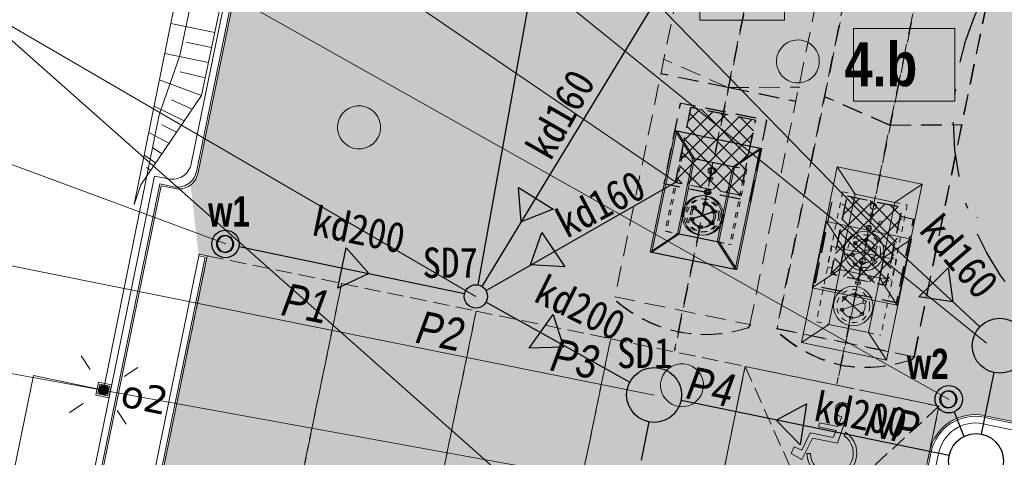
# Model space of a CAD drawing. Header units: metres. Extents: x -94 to 293, y -795 to -637.
# Tile 28 of 48: x 15.05 to 32.98, y -700.44 to -692.47. Entities that reach past the tile are written whole.
import ezdxf
from ezdxf.lldxf.tags import DXFTag
from ezdxf.xclip import XClip

# ---------------------------------------------------------------- set-up
doc = ezdxf.new("R2010")
doc.units = ezdxf.units.M
doc.header["$MEASUREMENT"] = 0
doc.header["$XCLIPFRAME"] = 0
for name, pattern in [('DASHDOT', [1, 0.5, -0.25, 0, -0.25]), ('DASHED', [0.01905, 0.0127, -0.00635]), ('Krawędzie ukryte drobniejsze', [0.425, 0.3, -0.125]), ('Krawędzie ukryte drobniejsze kopia', [0.5625, 0.375, -0.1875]), ('Krawędzie ukryte dłuższe', [1.125, 1, -0.125])]:
    doc.linetypes.add(name, pattern=pattern)
for name, color, linetype, lineweight in [('0_Nr_pióra__101', 7, 'Continuous', 5), ('__TECHNOLOGIA_100_Nr_pióra__7', 7, 'Continuous', 13), ('_e Słupy ośw_Nr_pióra__1', 7, 'Continuous', 13), ('Mapa Poniatowa - do zatwierdzenia (3)_39_0_Nr_pióra__1', 7, 'Continuous', 13), ('ODLEGŁOŚCI BEZPIECZNE OD LPG', 1, 'DASHED', 30), ('ODLEGŁOŚCI BEZPIECZNE OD PALIW PŁYNNYCH', 30, 'DASHDOT', 30), ('PZT - strefy zagrożenia wybuchem_Nr_pióra__239', 6, 'Continuous', 13), ('PZT DRZEWA DO USUNIĘCIA _Nr_pióra__244', 7, 'Continuous', 20), ('PZT elementy dodatkowe_Nr_pióra__1', 7, 'Continuous', 13), ('PZT elementy dodatkowe_Nr_pióra__101', 7, 'Continuous', 5), ('PZT kanalizacja_Nr_pióra__19', 255, 'Continuous', 15), ('PZT kanalizacja_Nr_pióra__206', 7, 'Continuous', 30), ('PZT_Nr_pióra__1', 7, 'Continuous', 13), ('PZT_Nr_pióra__101', 7, 'Continuous', 5), ('PZT_Nr_pióra__18', 9, 'Continuous', 13), ('PZT_Nr_pióra__19', 255, 'Continuous', 15), ('PZT_Nr_pióra__205', 8, 'Continuous', 5), ('PZT_Nr_pióra__41', 7, 'Continuous', 15)]:
    doc.layers.add(name, color=color, linetype=linetype, lineweight=lineweight)
for name, color, linetype, lineweight, true_color in [('0_Nr_pióra__140', 7, 'Continuous', 13, 0x7e20ff), ('_e Opisy_Nr_pióra__218', 7, 'Continuous', 15, 0xd90005), ('_e_elektryka_Nr_pióra__218', 7, 'Continuous', 15, 0xd90005), ('PZT DRZEWA DO USUNIĘCIA _Nr_pióra__220', 7, 'Continuous', 5, 0xd90005), ('PZT_i_KD', 7, 'Continuous', 30, 0x136734), ('PZT_Nr_pióra__201', 7, 'Continuous', 5, 0x595959), ('PZT_Nr_pióra__212', 7, 'Continuous', 15, 0x5eaeff)]:
    doc.layers.add(name, color=color, linetype=linetype, lineweight=lineweight, true_color=true_color)
for name, color, linetype in [('IS_Węzeł_sieci_kanalizacyjnej_-_opisy', 7, 'Continuous'), ('PZT', 7, 'Continuous'), ('PZT MDCP', 7, 'Continuous')]:
    doc.layers.add(name, color=color, linetype=linetype)
doc.styles.add('GENERATED_STYLE_1', font='ARIALNI.TTF')
doc.styles.add('GENERATED_STYLE_11', font='verdana.ttf')
doc.styles.add('GENERATED_STYLE_5', font='txt')
doc.styles.add('GENERATED_STYLE_9', font='msgothic.ttc')
tags = doc.linetypes.add('SOLID', pattern=[10, 10, 0]).pattern_tags.tags
tags[6:7] = [DXFTag(74, 4), DXFTag(75, 0), DXFTag(340, '0'), DXFTag(46, 0.0), DXFTag(50, 0.0), DXFTag(44, 0.0), DXFTag(45, 0.0)]
tags[4:5] = [DXFTag(74, 4), DXFTag(75, 0), DXFTag(340, '0'), DXFTag(46, 0.0), DXFTag(50, 0.0), DXFTag(44, 0.0), DXFTag(45, 0.0)]
doc.dimstyles.new('GENERATED_STYLE__3', dxfattribs={"dimtxt": 0.18, "dimasz": 0.456, "dimexe": 0.18, "dimexo": 0.0625, "dimgap": 0.09, "dimtad": 0, "dimtih": 1, "dimtoh": 1, "dimdec": 4, "dimzin": 0, "dimdsep": 46, "dimcen": 0.09, "dimadec": 0, "dimazin": 0, "dimtfac": 1, "dimtdec": 4, "dimtmove": 0, "dimatfit": 3, "dimldrblk": 'ARROWHEAD_3', "dimfxl": 1, "dimtolj": 1, "dimtzin": 0, "dimarcsym": 0})
picture_1 = doc.add_image_def('image1.tif', size_in_pixel=(3509, 6496))
pattern_1 = [(45, (0.00959, 0.00436), (-0.141421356, 0.141421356), []), (135, (0.00959, 0.00436), (0.141421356, 0.141421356), [])]

# ---------------------------------------------------------------- blocks, each defined once
blk = doc.blocks.new('Rysunek_1_39', base_point=(43.899, -710.766))
at = {"layer": 'Mapa Poniatowa - do zatwierdzenia (3)_39_0_Nr_pióra__1'}
image = blk.add_image(picture_1, insert=(-93.597, -636.506), size_in_units=(148.519, 274.99), rotation=-90, dxfattribs=at)
image.set_boundary_path([(-0.5, -0.5), (3508.5, 6495.5)])
blk = doc.blocks.new('Znak osoby niepełnospr 19')
at = {"layer": 'PZT_Nr_pióra__19', "linetype": 'Continuous'}
for p, q in [((-0.201, 0.685), (-0.128, 0.14)), ((-0.11, 0.624), (-0.109, 0.627)), ((-0.071, 0.436), (-0.11, 0.624)), ((-0.221, 0.298), (-0.23, 0.365)), ((0.27, 0.434), (-0.071, 0.436)), ((-0.029, 0.228), (-0.056, 0.361)), ((-0.056, 0.361), (0.269, 0.36)), ((0.269, 0.36), (0.27, 0.434)), ((0.396, 0.226), (-0.029, 0.228)), ((0.48, -0.116), (0.396, 0.226)), ((-0.128, 0.14), (0.335, 0.138)), ((0.335, 0.138), (0.449, -0.28)), ((0.381, -0.159), (0.317, -0.145)), ((0.631, -0.083), (0.48, -0.116)), ((0.664, -0.215), (0.631, -0.083)), ((0.449, -0.28), (0.664, -0.215))]:
    blk.add_line(p, q, dxfattribs=at)
for centre, radius, start, end in [((-0.093, 0.756), 0.13, 262.638, 213.4333), ((-0.063, -0.058), 0.455, 111.5915, 347.2138), ((-0.063, -0.058), 0.39, 113.9786, 347.2137)]:
    blk.add_arc(centre, radius, start, end, dxfattribs=at)
blk = doc.blocks.new('Etykieta_4', base_point=(28.203, -692.48))
at = {"layer": '0_Nr_pióra__140', "linetype": 'Continuous'}
for p, q in [((28.971, -691.16), (27.435, -691.16)), ((27.435, -691.16), (27.435, -692.478)), ((28.971, -692.478), (28.971, -691.16)), ((27.435, -692.478), (28.971, -692.478))]:
    blk.add_line(p, q, dxfattribs=at)
at = {"layer": '0_Nr_pióra__140', "insert": (28.203, -691.407), "char_height": 0.8, "attachment_point": 2, "style": 'GENERATED_STYLE_5'}
blk.add_mtext('\\A1;{\\pt0,140;\\fArial Narrow|b1|i0|c238|p34;4.a \\fArial Narrow|b1|i0|c238|p34;\\A1{\\H.66x;\\S^  ;}\\fArial Narrow|b1|i0|c238|p34;\\fArial Narrow|b1|i0|c238|p34;\\A1{\\H.66x;\\S^  ;}\\fArial Narrow|b1|i0|c238|p34;\\fArial Narrow|b1|i0|c238|p34;\\fArial Narrow|b1|i0|c238|p34;\\fArial Narrow|b1|i0|c238|p34;\\fArial Narrow|b1|i0|c238|p34;\\fArial Narrow|b1|i0|c238|p34;\\fArial Narrow|b1|i0|c238|p34;\\fArial Narrow|b1|i0|c238|p34;\\fArial Narrow|b1|i0|c238|p34;\\fArial Narrow|b1|i0|c238|p34;\\fArial Narrow|b1|i0|c238|p34;\\fArial Narrow|b1|i0|c238|p34;\\fArial Narrow|b1|i0|c238|p34;\\fArial Narrow|b1|i0|c238|p34;\\fArial Narrow|b1|i0|c238|p34;\\fArial Narrow|b1|i0|c238|p34;\\fArial Narrow|b1|i0|c238|p34;\\fArial Narrow|b1|i0|c238|p34;\\fArial Narrow|b1|i0|c238|p34;\\fArial Narrow|b1|i0|c238|p34;\\fArial Narrow|b1|i0|c238|p34;\\fArial Narrow|b1|i0|c238|p34;\\fArial Narrow|b1|i0|c238|p34;\\fArial Narrow|b1|i0|c238|p34;\\fArial Narrow|b1|i0|c238|p34;\\fArial Narrow|b1|i0|c238|p34;}', dxfattribs=at)
blk = doc.blocks.new('Etykieta_10', base_point=(31.152, -693.954))
at = {"layer": '0_Nr_pióra__140', "linetype": 'Continuous'}
for p, q in [((32.074, -692.634), (30.23, -692.634)), ((30.23, -692.634), (30.23, -693.952)), ((32.074, -693.952), (32.074, -692.634)), ((30.23, -693.952), (32.074, -693.952))]:
    blk.add_line(p, q, dxfattribs=at)
at = {"layer": '0_Nr_pióra__140', "insert": (31.152, -692.881), "char_height": 0.8, "attachment_point": 2, "style": 'GENERATED_STYLE_5'}
blk.add_mtext('\\A1;{\\pt0,140;\\fArial Narrow|b1|i0|c238|p34;4.b  \\fArial Narrow|b1|i0|c238|p34;\\A1{\\H.66x;\\S^  ;}\\fArial Narrow|b1|i0|c238|p34;\\fArial Narrow|b1|i0|c238|p34;\\A1{\\H.66x;\\S^  ;}\\fArial Narrow|b1|i0|c238|p34;\\fArial Narrow|b1|i0|c238|p34;\\fArial Narrow|b1|i0|c238|p34;\\fArial Narrow|b1|i0|c238|p34;\\fArial Narrow|b1|i0|c238|p34;\\fArial Narrow|b1|i0|c238|p34;\\fArial Narrow|b1|i0|c238|p34;\\fArial Narrow|b1|i0|c238|p34;\\fArial Narrow|b1|i0|c238|p34;\\fArial Narrow|b1|i0|c238|p34;\\fArial Narrow|b1|i0|c238|p34;\\fArial Narrow|b1|i0|c238|p34;\\fArial Narrow|b1|i0|c238|p34;\\fArial Narrow|b1|i0|c238|p34;\\fArial Narrow|b1|i0|c238|p34;\\fArial Narrow|b1|i0|c238|p34;\\fArial Narrow|b1|i0|c238|p34;\\fArial Narrow|b1|i0|c238|p34;\\fArial Narrow|b1|i0|c238|p34;\\fArial Narrow|b1|i0|c238|p34;\\fArial Narrow|b1|i0|c238|p34;\\fArial Narrow|b1|i0|c238|p34;\\fArial Narrow|b1|i0|c238|p34;\\fArial Narrow|b1|i0|c238|p34;\\fArial Narrow|b1|i0|c238|p34;\\fArial Narrow|b1|i0|c238|p34;}', dxfattribs=at)
blk = doc.blocks.new('ARROWHEAD_3')
at = {"color": 0, "linetype": 'Continuous', "lineweight": 0}
blk.add_line((0, 0), (-1, 0), dxfattribs=at)
at = {"color": 0, "linetype": 'Continuous', "lineweight": 0, "flags": 128}
blk.add_lwpolyline([(-1, 0.2679), (0, 0), (-1, -0.2679)], dxfattribs=at)
blk = doc.blocks.new('Etykieta_11', base_point=(29, -679))
at = {"layer": '0_Nr_pióra__101', "linetype": 'Continuous'}
for p, q in [((27, -673), (25, -673)), ((25, -673), (25, -674)), ((25, -673), (27, -673)), ((25, -674), (25, -673)), ((25, -674), (27, -674)), ((27, -674), (25, -674)), ((27, -674), (25, -674)), ((27, -674), (27, -673)), ((27, -673), (27, -674)), ((28, -674), (27, -674)), ((29, -679), (28, -674)), ((29, -679), (29, -678)), ((29, -679), (29, -679))]:
    blk.add_line(p, q, dxfattribs=at)
at = {"layer": '0_Nr_pióra__101', "insert": (26, -673), "char_height": 0.75, "attachment_point": 2, "style": 'GENERATED_STYLE_5'}
blk.add_mtext('\\A1;{\\pt0,101;\\fArial Narrow|b1|i0|c238|p34;i.1.2 \\fArial Narrow|b1|i0|c238|p34;\\A1{\\H.66x;\\S^  ;}\\fArial Narrow|b1|i0|c238|p34;\\fArial Narrow|b1|i0|c238|p34;\\A1{\\H.66x;\\S^  ;}\\fArial Narrow|b1|i0|c238|p34;\\fArial Narrow|b1|i0|c238|p34;\\fArial Narrow|b1|i0|c238|p34;\\fArial Narrow|b1|i0|c238|p34;\\fArial Narrow|b1|i0|c238|p34;\\fArial Narrow|b1|i0|c238|p34;\\fArial Narrow|b1|i0|c238|p34;\\fArial Narrow|b1|i0|c238|p34;\\fArial Narrow|b1|i0|c238|p34;\\fArial Narrow|b1|i0|c238|p34;\\fArial Narrow|b1|i0|c238|p34;\\fArial Narrow|b1|i0|c238|p34;\\fArial Narrow|b1|i0|c238|p34;\\fArial Narrow|b1|i0|c238|p34;\\fArial Narrow|b1|i0|c238|p34;\\fArial Narrow|b1|i0|c238|p34;\\fArial Narrow|b1|i0|c238|p34;\\fArial Narrow|b1|i0|c238|p34;\\fArial Narrow|b1|i0|c238|p34;\\fArial Narrow|b1|i0|c238|p34;\\fArial Narrow|b1|i0|c238|p34;\\fArial Narrow|b1|i0|c238|p34;\\fArial Narrow|b1|i0|c238|p34;\\fArial Narrow|b1|i0|c238|p34;\\fArial Narrow|b1|i0|c238|p34;\\fArial Narrow|b1|i0|c238|p34;}', dxfattribs=at)

msp = doc.modelspace()

# ---------------------------------------------------------------- hatches: boundary and pattern name
at = {"layer": '_e Słupy ośw_Nr_pióra__1', "linetype": 'Continuous'}
msp.add_hatch(color=256, dxfattribs=at).paths.add_polyline_path([(16.49, -699.233, 1), (16.664, -699.188, 1)])
at = {"layer": 'PZT - strefy zagrożenia wybuchem_Nr_pióra__239', "linetype": 'Continuous'}
h = msp.add_hatch(dxfattribs=at)
h.set_pattern_fill('Siatka_5x5_ukośna', color=256, scale=0.001, style=0, pattern_type=2)
h.set_pattern_definition(pattern_1)
h.paths.add_polyline_path([(26.993, -695.43), (28.17, -695.663), (28.451, -694.297), (27.273, -694.065)])
h = msp.add_hatch(dxfattribs=at)
h.set_pattern_fill('Siatka_5x5_ukośna', color=256, scale=0.001, style=0, pattern_type=2)
h.set_pattern_definition(pattern_1)
h.paths.add_polyline_path([(29.826, -697.098), (30.854, -697.309), (31.146, -695.889), (30.118, -695.678)])
at = {"layer": 'PZT DRZEWA DO USUNIĘCIA _Nr_pióra__220', "linetype": 'Continuous', "lineweight": 0, "true_color": 0xa20003}
for points in [[(28.844, -693.349, 1), (29.591, -693.112, 1)], [(20.854, -694.549, 1), (21.601, -694.312, 1)], [(26.735, -699.243, 1), (27.481, -699.006, 1)]]:
    msp.add_hatch(color=14, dxfattribs=at).paths.add_polyline_path(points)
at = {"layer": 'PZT DRZEWA DO USUNIĘCIA _Nr_pióra__244', "linetype": 'Continuous'}
for points in [[(29.109, -693.25, 1), (29.34, -693.21, 1)], [(21.119, -694.45, 1), (21.349, -694.41, 1)], [(27, -699.144, 1), (27.23, -699.104, 1)]]:
    msp.add_hatch(color=256, dxfattribs=at).paths.add_polyline_path(points)
at = {"layer": 'PZT kanalizacja_Nr_pióra__19', "linetype": 'Continuous', "lineweight": 0, "true_color": 0x3f3f3f}
for points in [[(18.631, -696.552, 1), (18.931, -696.552, 1)], [(18.647, -696.553, 1), (18.947, -696.553, 1)], [(31.799, -699.383, 1), (32.099, -699.383, 1)], [(31.815, -699.379, 1), (32.115, -699.379, 1)]]:
    msp.add_hatch(color=250, dxfattribs=at).paths.add_polyline_path(points)
at = {"layer": 'PZT_i_KD'}
for points in [[(24.181, -696.147), (24.764, -695.922), (24.129, -695.524)], [(24.35, -696.931), (24.974, -696.966), (24.558, -696.342)], [(21.407, -697.088), (20.991, -696.621), (20.843, -697.356)], [(32.038, -697.605), (31.952, -696.986), (31.42, -697.514)], [(24.952, -698.434), (24.76, -697.839), (24.328, -698.451)], [(28.824, -699.758), (29.26, -700.206), (29.376, -699.465)]]:
    msp.add_hatch(color=256, dxfattribs=at).paths.add_polyline_path(points)
at = {"layer": 'PZT_Nr_pióra__18', "linetype": 'Continuous', "lineweight": 0, "true_color": 0x606060, "transparency": 33554508}
h = msp.add_hatch(color=251, dxfattribs=at)
h.paths.add_polyline_path([(18.29, -695.274), (20.231, -685.827, 0.034274), (20.378, -681.83), (19.977, -677.615), (19.791, -676.888), (28.952, -678.724), (28.605, -679.741, 0.232055), (28.926, -682.12), (30.987, -684.805, 0.108584), (33.551, -686.482, 0.02167), (37.226, -687.41), (52.234, -690.497), (52.423, -690.536, 0.133896), (55.516, -689.796), (60.22, -686.318, 0.152322), (61.077, -685.165), (68.207, -686.595), (68.049, -687.367), (67.921, -687.476), (67.628, -687.732, 0.007662), (66.8, -688.48, 0.005567), (66.173, -689.078), (66.005, -689.243, 0.017405), (65.696, -689.561, 0.023469), (65.033, -690.353, 0.005902), (64.878, -690.562, 0.05924), (63.612, -692.835, 0.021782), (63.293, -693.721), (60.877, -705.482), (59.871, -710.38), (56.344, -709.656), (56.996, -706.482, 0.961191), (56.017, -706.281), (55.365, -709.454), (51.838, -708.73), (50.832, -713.628), (47.306, -712.903), (49.157, -703.891, 0.352559), (48.594, -702.966), (32.617, -699.677, 0.414214), (31.615, -700.332), (30.778, -704.404), (17.456, -701.667), (18.462, -696.769)])
h.paths.add_polyline_path([(34.113, -697.511), (35.602, -690.262), (47.063, -692.616), (45.574, -699.865)], flags=0)
h = msp.add_hatch(color=251, dxfattribs=at)
h.paths.add_polyline_path([(18.29, -695.274), (20.231, -685.827, 0.034274), (20.378, -681.83), (19.977, -677.615), (19.791, -676.888), (28.952, -678.724), (28.605, -679.741, 0.232055), (28.926, -682.12), (30.987, -684.805, 0.108584), (33.551, -686.482, 0.02167), (37.226, -687.41), (52.234, -690.497), (52.423, -690.536, 0.133896), (55.516, -689.796), (60.22, -686.318, 0.152322), (61.077, -685.165), (68.207, -686.595), (68.049, -687.367), (67.921, -687.476), (67.628, -687.732, 0.007662), (66.8, -688.48, 0.005567), (66.173, -689.078), (66.005, -689.243, 0.017405), (65.696, -689.561, 0.023469), (65.033, -690.353, 0.005902), (64.878, -690.562, 0.05924), (63.612, -692.835, 0.021782), (63.293, -693.721), (60.877, -705.482), (57.35, -704.758), (56.996, -706.482, 0.961191), (56.017, -706.281), (56.371, -704.557), (49.318, -703.108), (49.157, -703.891, 0.352559), (48.594, -702.966), (32.617, -699.677, 0.414214), (31.615, -700.332), (31.784, -699.506), (18.315, -696.739)])
h.paths.add_polyline_path([(34.113, -697.511), (35.602, -690.262), (47.063, -692.616), (45.574, -699.865)], flags=0)
at = {"layer": 'PZT_Nr_pióra__205', "linetype": 'Continuous', "transparency": 33554508}
msp.add_hatch(color=256, dxfattribs=at).paths.add_polyline_path([(18.462, -696.769), (18.29, -695.274, -0.17967), (18.161, -695.481), (18.309, -696.769), (18.315, -696.739)])
at = {"layer": 'PZT_Nr_pióra__205', "linetype": 'Continuous', "lineweight": 0, "true_color": 0x202020, "transparency": 33554508}
msp.add_hatch(color=250, dxfattribs=at).paths.add_polyline_path([(30.778, -704.404), (31.784, -699.506), (18.462, -696.769), (17.456, -701.667)])

# ---------------------------------------------------------------- linework, layer by layer
at = {"layer": '__TECHNOLOGIA_100_Nr_pióra__7', "linetype": 'Continuous'}
for p, q in [((26.982, -694.496), (26.529, -696.7)), ((27.012, -694.496), (26.559, -696.7)), ((26.982, -694.496), (28.529, -694.814)), ((27.307, -694.997), (26.982, -694.496)), ((27.012, -694.496), (28.56, -694.814)), ((27.338, -694.997), (27.012, -694.496)), ((28.032, -695.146), (28.529, -694.814)), ((28.062, -695.146), (28.56, -694.814)), ((28.529, -694.814), (28.077, -697.018)), ((28.56, -694.814), (28.107, -697.018)), ((27.025, -696.368), (27.307, -694.997)), ((27.056, -696.368), (27.338, -694.997)), ((27.307, -694.997), (28.032, -695.146)), ((27.338, -694.997), (28.062, -695.146)), ((27.75, -696.517), (28.032, -695.146)), ((27.781, -696.517), (28.062, -695.146)), ((29.932, -695.147), (29.48, -697.351)), ((29.932, -695.147), (31.48, -695.465)), ((30.258, -695.647), (29.932, -695.147)), ((30.983, -695.796), (31.48, -695.465)), ((31.48, -695.465), (31.027, -697.668)), ((29.976, -697.019), (30.258, -695.647)), ((30.258, -695.647), (30.983, -695.796)), ((30.701, -697.168), (30.983, -695.796)), ((29.736, -696.145), (29.283, -698.349)), ((29.736, -696.145), (31.284, -696.463)), ((30.061, -696.646), (29.736, -696.145)), ((26.529, -696.7), (27.026, -696.368)), ((26.559, -696.7), (27.056, -696.368)), ((27.025, -696.368), (27.75, -696.517)), ((27.056, -696.368), (27.781, -696.517)), ((28.077, -697.018), (27.751, -696.517)), ((28.107, -697.018), (27.782, -696.517)), ((30.786, -696.795), (31.284, -696.463)), ((31.284, -696.463), (30.831, -698.667)), ((26.529, -696.7), (28.077, -697.018)), ((26.559, -696.7), (28.107, -697.018)), ((29.78, -698.017), (30.061, -696.646)), ((30.061, -696.646), (30.786, -696.795)), ((30.505, -698.166), (30.786, -696.795)), ((29.48, -697.351), (29.977, -697.019)), ((29.976, -697.019), (30.701, -697.168)), ((31.027, -697.668), (30.702, -697.168)), ((29.48, -697.351), (31.027, -697.668)), ((29.283, -698.349), (29.78, -698.017)), ((29.78, -698.017), (30.505, -698.166)), ((30.831, -698.667), (30.506, -698.166)), ((29.283, -698.349), (30.831, -698.667))]:
    msp.add_line(p, q, dxfattribs=at)
at = {"layer": '__TECHNOLOGIA_100_Nr_pióra__7', "linetype": 'DASHED'}
for p, q in [((27.082, -694.951), (26.8, -696.322)), ((27.112, -694.951), (26.83, -696.322)), ((27.082, -694.951), (27.307, -694.997)), ((27.112, -694.951), (27.338, -694.997)), ((28.257, -695.192), (27.976, -696.563)), ((28.288, -695.192), (28.006, -696.563)), ((28.032, -695.146), (28.257, -695.192)), ((28.062, -695.146), (28.288, -695.192)), ((30.033, -695.601), (29.751, -696.972)), ((30.033, -695.601), (30.258, -695.647)), ((31.208, -695.842), (30.926, -697.214)), ((30.983, -695.796), (31.208, -695.842)), ((26.8, -696.322), (27.025, -696.368)), ((26.83, -696.322), (27.056, -696.368)), ((27.75, -696.517), (27.976, -696.563)), ((27.781, -696.517), (28.006, -696.563)), ((29.836, -696.599), (29.554, -697.971)), ((29.836, -696.599), (30.061, -696.646)), ((30.786, -696.795), (31.012, -696.841)), ((29.751, -696.972), (29.976, -697.019)), ((31.012, -696.841), (30.73, -698.212)), ((30.701, -697.168), (30.926, -697.214)), ((29.554, -697.971), (29.78, -698.017)), ((30.505, -698.166), (30.73, -698.212))]:
    msp.add_line(p, q, dxfattribs=at)
at = {"layer": '__TECHNOLOGIA_100_Nr_pióra__7', "linetype": 'DASHDOT'}
for p, q in [((27.633, -695.624), (27.53, -695.603)), ((27.642, -695.62), (27.539, -695.599)), ((27.278, -695.861), (27.672, -696.211)), ((27.308, -695.861), (27.702, -696.21)), ((27.718, -695.951), (27.219, -696.118)), ((27.748, -695.951), (27.249, -696.117)), ((30.563, -696.27), (30.46, -696.249)), ((30.598, -696.625), (30.169, -696.768)), ((30.229, -696.512), (30.622, -696.861)), ((30.669, -696.602), (30.655, -696.606)), ((30.366, -697.269), (30.263, -697.248)), ((30.032, -697.51), (30.426, -697.859)), ((30.402, -697.624), (29.973, -697.766)), ((30.472, -697.6), (30.459, -697.605))]:
    msp.add_line(p, q, dxfattribs=at)
at = {"layer": '__TECHNOLOGIA_100_Nr_pióra__7', "linetype": 'Continuous'}
for centre, radius in [((27.639, -695.218), 0.057), ((27.669, -695.218), 0.057), ((27.609, -695.364), 0.03), ((27.639, -695.364), 0.03), ((27.559, -695.609), 0.045), ((27.589, -695.609), 0.045), ((27.472, -696.033), 0.36), ((27.502, -696.033), 0.36), ((27.311, -695.89), 0.0305), ((27.341, -695.89), 0.0305), ((27.515, -695.823), 0.03), ((27.545, -695.823), 0.03), ((30.59, -695.869), 0.057), ((27.267, -696.101), 0.0305), ((27.298, -696.101), 0.0305), ((27.676, -695.965), 0.03), ((27.706, -695.965), 0.03), ((30.56, -696.014), 0.03), ((27.428, -696.244), 0.03), ((27.459, -696.244), 0.03), ((27.632, -696.176), 0.0305), ((27.663, -696.176), 0.0305), ((30.509, -696.259), 0.045), ((30.719, -696.167), 0.03), ((30.422, -696.684), 0.36), ((30.465, -696.473), 0.03), ((30.261, -696.541), 0.0305), ((30.627, -696.616), 0.03), ((30.218, -696.751), 0.0305), ((30.393, -696.867), 0.057), ((30.583, -696.826), 0.0305), ((30.363, -697.013), 0.03), ((30.379, -696.894), 0.03), ((30.522, -697.165), 0.03), ((30.226, -697.682), 0.36), ((30.313, -697.258), 0.045), ((30.065, -697.539), 0.0305), ((30.269, -697.471), 0.03), ((30.43, -697.614), 0.03), ((30.022, -697.75), 0.0305), ((30.182, -697.893), 0.03), ((30.387, -697.825), 0.0305)]:
    msp.add_circle(centre, radius, dxfattribs=at)
at = {"layer": '__TECHNOLOGIA_100_Nr_pióra__7', "linetype": 'DASHED'}
for centre in [(27.472, -696.033), (27.502, -696.033), (30.423, -696.684), (30.226, -697.682)]:
    msp.add_circle(centre, 0.3, dxfattribs=at)
at = {"layer": '__TECHNOLOGIA_100_Nr_pióra__7', "linetype": 'DASHDOT'}
for centre, start, end in [((27.472, -696.033), 310.1904, 190.2054), ((27.502, -696.033), 310.1904, 190.2054), ((27.472, -696.033), 206.4592, 310.1904), ((27.502, -696.033), 206.4592, 310.1904), ((30.423, -696.684), 26.401, 190.2054), ((30.423, -696.684), 190.2054, 310.1904), ((30.423, -696.684), 326.4734, 10.3984), ((30.226, -697.682), 26.401, 190.2054), ((30.226, -697.682), 326.4734, 10.3984), ((30.226, -697.682), 190.2054, 310.1904)]:
    msp.add_arc(centre, 0.215, start, end, dxfattribs=at)
at = {"layer": '_e_elektryka_Nr_pióra__218', "linetype": 'Continuous', "flags": 128}
for points in [[(20.083, -683.125), (17.967, -693.122), (17.591, -694.2)], [(16.577, -699.211), (17.591, -694.2)], [(16.33, -698.837), (16.166, -698.587)], [(16.577, -699.211), (15.303, -698.949), (11.954, -715.252)], [(17.201, -698.799), (16.952, -698.964)], [(16.636, -699.223), (16.519, -699.199)], [(16.565, -699.269), (16.589, -699.152)], [(16.203, -699.458), (15.954, -699.622)], [(16.989, -699.835), (16.824, -699.585)]]:
    msp.add_lwpolyline(points, dxfattribs=at)
for points in [[(16.67, -699.352), (16.436, -699.304), (16.484, -699.07), (16.718, -699.118)], [(16.647, -699.317), (16.471, -699.281), (16.507, -699.105), (16.683, -699.141)]]:
    msp.add_lwpolyline(points, close=True, dxfattribs=at)
at = {"layer": '_e_elektryka_Nr_pióra__218', "linetype": 'Continuous'}
for radius in [0.0897, 0.0598]:
    msp.add_circle((16.577, -699.211), radius, dxfattribs=at)
at = {"layer": 'IS_Węzeł_sieci_kanalizacyjnej_-_opisy', "linetype": 'SOLID', "lineweight": 20, "ltscale": 10}
for p, q in [((14.103, -679.295), (30.968, -696.604)), ((13.497, -682.888), (32.653, -698.357)), ((12.884, -685.794), (26.993, -695.43)), ((13.012, -688.715), (31.971, -699.383)), ((12.788, -691.365), (23.354, -697.506)), ((12.479, -694.213), (18.8, -696.551)), ((6.843, -695.333), (26.602, -699.304)), ((10.218, -698.066), (26.268, -700.975))]:
    msp.add_line(p, q, dxfattribs=at)
at = {"layer": 'ODLEGŁOŚCI BEZPIECZNE OD LPG', "ltscale": 100}
msp.add_circle((39.7, -686.364), 8, dxfattribs=at)
at = {"layer": 'ODLEGŁOŚCI BEZPIECZNE OD PALIW PŁYNNYCH', "ltscale": 2}
msp.add_circle((37.052, -694.33), 5, dxfattribs=at)
at = {"layer": 'PZT DRZEWA DO USUNIĘCIA _Nr_pióra__244', "linetype": 'Continuous', "flags": 128}
for points in [[(28.844, -693.349, 1), (29.591, -693.112, 1)], [(20.854, -694.549, 1), (21.601, -694.312, 1)], [(26.735, -699.243, 1), (27.481, -699.006, 1)]]:
    msp.add_lwpolyline(points, format="xyb", close=True, dxfattribs=at)
at = {"layer": 'PZT elementy dodatkowe_Nr_pióra__1', "linetype": 'Krawędzie ukryte drobniejsze kopia', "flags": 128}
for points in [[(29.257, -687.349), (26.967, -698.494)], [(32.215, -687.957), (29.926, -699.102)], [(27.951, -693.707), (26.756, -693.184)], [(27.951, -693.707), (26.722, -693.455)], [(27.951, -693.707), (29.254, -693.697)], [(27.951, -693.707), (29.179, -693.96)], [(30.893, -694.395), (29.699, -693.872)], [(30.893, -694.395), (32.197, -694.385)]]:
    msp.add_lwpolyline(points, dxfattribs=at)
for points in [[(28.345, -698.021), (30.357, -688.226), (27.9, -687.721), (25.888, -697.516)], [(31.329, -698.609), (33.336, -688.837), (30.838, -688.324), (28.831, -698.096)]]:
    msp.add_lwpolyline(points, close=True, dxfattribs=at)
for points in [[(28.345, -698.021, -0.280216), (28.285, -698.087, -0.126618), (27.037, -698.153, -0.123481), (25.913, -697.6, -0.223824), (25.888, -697.516)], [(31.329, -698.609, -0.280216), (31.248, -698.671, -0.126618), (29.996, -698.761, -0.123481), (28.877, -698.184, -0.223824), (28.831, -698.096)]]:
    msp.add_lwpolyline(points, format="xyb", dxfattribs=at)
at = {"layer": 'PZT elementy dodatkowe_Nr_pióra__101', "linetype": 'Krawędzie ukryte drobniejsze kopia', "flags": 128}
for points in [[(29.703, -685.219), (26.977, -698.49)], [(32.306, -687.56), (29.961, -698.972)], [(27.96, -693.703), (26.731, -693.451)], [(27.96, -693.703), (29.189, -693.955)], [(30.903, -694.391), (29.708, -693.868)], [(30.903, -694.391), (32.206, -694.381)], [(31.073, -696.054), (31.318, -696.104), (31.006, -697.622), (29.517, -697.317), (29.829, -695.798), (30.074, -695.849)], [(31.082, -696.049), (31.327, -696.1), (31.015, -697.618), (29.527, -697.312), (29.838, -695.794), (30.083, -695.844)]]:
    msp.add_lwpolyline(points, dxfattribs=at)
for points in [[(31.339, -698.605), (33.409, -688.527), (30.911, -688.014), (28.841, -698.092)], [(30.108, -695.682), (31.107, -695.887), (30.815, -697.308), (29.816, -697.102)], [(30.118, -695.678), (31.117, -695.883), (30.825, -697.303), (29.826, -697.098)]]:
    msp.add_lwpolyline(points, close=True, dxfattribs=at)
for points in [[(28.355, -698.017, -0.280216), (28.294, -698.083, -0.126618), (27.047, -698.149, -0.123481), (25.923, -697.596, -0.223824), (25.897, -697.512)], [(31.339, -698.605, -0.280216), (31.258, -698.666, -0.126618), (30.006, -698.756, -0.123481), (28.887, -698.179, -0.223824), (28.841, -698.092)]]:
    msp.add_lwpolyline(points, format="xyb", dxfattribs=at)
at = {"layer": 'PZT kanalizacja_Nr_pióra__206', "linetype": 'Continuous', "flags": 128}
for points in [[(18.631, -696.552, 1), (18.931, -696.552, 1)], [(18.647, -696.553, 1), (18.947, -696.553, 1)], [(31.799, -699.383, 1), (32.099, -699.383, 1)], [(31.815, -699.379, 1), (32.115, -699.379, 1)]]:
    msp.add_lwpolyline(points, format="xyb", close=True, dxfattribs=at)
at = {"layer": 'PZT_i_KD'}
for p, q in [((25.573, -685.14), (23.393, -697.297)), ((28.193, -689.547), (23.466, -697.325)), ((23.54, -697.401), (26.983, -695.435)), ((23.147, -697.463), (19.042, -696.603)), ((30.961, -696.597), (32.528, -698.063)), ((23.541, -697.61), (26.158, -699.068)), ((32.562, -700.015), (32.793, -698.894)), ((31.975, -700.405), (27.09, -699.402)), ((32.061, -699.61), (32.239, -700.057)), ((26.506, -699.792), (26.367, -700.485))]:
    msp.add_line(p, q, dxfattribs=at)
for points in [[(24.764, -695.922), (24.181, -696.147), (24.129, -695.524), (24.764, -695.922)], [(24.974, -696.966), (24.35, -696.931), (24.558, -696.342), (24.974, -696.966)], [(20.991, -696.621), (21.407, -697.088), (20.843, -697.356), (20.991, -696.621)], [(31.952, -696.986), (32.038, -697.605), (31.42, -697.514), (31.952, -696.986)], [(24.76, -697.839), (24.952, -698.434), (24.328, -698.451), (24.76, -697.839)], [(29.26, -700.206), (28.824, -699.758), (29.376, -699.465), (29.26, -700.206)]]:
    msp.add_lwpolyline(points, dxfattribs=at)
for centre, radius in [((18.797, -696.553), 0.25), ((23.355, -697.507), 0.212), ((32.893, -698.405), 0.5), ((26.6, -699.301), 0.5), ((31.965, -699.379), 0.25), ((32.462, -700.505), 0.5)]:
    msp.add_circle(centre, radius, dxfattribs=at)
at = {"layer": 'PZT_Nr_pióra__1', "linetype": 'Continuous', "flags": 128}
msp.add_lwpolyline([(17.505, -695.317), (17.759, -695.369, 0.414214), (18.172, -695.097), (20.083, -685.796, 0.028297), (20.221, -681.849), (19.796, -677.652, 0.043286), (19.552, -676.84)], format="xyb", dxfattribs=at)
msp.add_lwpolyline([(54.21, -715.771), (53.855, -717.482), (38.293, -714.252), (38.587, -712.833), (32.049, -711.476), (32.874, -707.468), (26.194, -706.094), (26.482, -704.695), (16.02, -702.546), (17.505, -695.317)], dxfattribs=at)
at = {"layer": 'PZT_Nr_pióra__101', "linetype": 'Continuous'}
msp.add_line((18.427, -696.793), (18.309, -696.769), dxfattribs=at)
at = {"layer": 'PZT_Nr_pióra__101', "linetype": 'Continuous', "flags": 128}
for points in [[(17.598, -695.459), (17.853, -695.511, 0.414214), (18.266, -695.238), (20.201, -685.82, 0.02872), (20.34, -681.78), (19.942, -677.618, 0.049302), (19.709, -676.871)], [(17.622, -695.494), (17.877, -695.546, 0.414214), (18.29, -695.274), (20.242, -685.77, 0.033823), (20.37, -681.761), (19.977, -677.615, 0.016674), (19.792, -676.888)], [(18.462, -696.769), (18.315, -696.739), (17.279, -701.784), (30.894, -704.581), (31.779, -700.366), (31.78, -700.366, -0.414333), (32.587, -699.824), (36.343, -700.597), (36.313, -700.744), (38.272, -701.147), (38.302, -701.001), (48.553, -703.111, -0.348517), (49.008, -703.872), (47.159, -712.873), (47.306, -712.903)], [(18.427, -696.793), (17.421, -701.69), (30.804, -704.44), (31.644, -700.338, -0.414235), (32.611, -699.707)], [(18.462, -696.769), (17.456, -701.667), (30.778, -704.404), (31.615, -700.332, -0.414214), (32.617, -699.677), (32.628, -699.679)]]:
    msp.add_lwpolyline(points, format="xyb", dxfattribs=at)
at = {"layer": 'PZT_Nr_pióra__101', "linetype": 'Krawędzie ukryte drobniejsze kopia', "flags": 128}
for points in [[(28.646, -694.302), (28.346, -695.771), (26.775, -695.46), (27.075, -693.991)], [(28.655, -694.297), (28.355, -695.767), (26.785, -695.455), (27.085, -693.987)], [(27.264, -694.069), (26.983, -695.435), (28.16, -695.667), (28.441, -694.302)], [(27.273, -694.065), (26.993, -695.43), (28.17, -695.663), (28.451, -694.297)]]:
    msp.add_lwpolyline(points, close=True, dxfattribs=at)
at = {"layer": 'PZT_Nr_pióra__101', "linetype": 'Continuous', "flags": 128}
for points in [[(54.119, -715.63), (53.762, -717.34), (38.436, -714.16), (38.731, -712.74), (32.191, -711.382), (33.015, -707.375), (26.336, -706), (26.624, -704.602), (16.162, -702.453), (17.598, -695.459)], [(54.095, -715.595), (53.739, -717.305), (38.472, -714.136), (38.767, -712.717), (32.226, -711.359), (33.051, -707.351), (26.371, -705.979), (26.659, -704.578), (16.197, -702.429), (17.622, -695.494)], [(32.628, -699.679), (36.373, -700.45), (36.343, -700.597)], [(32.611, -699.707), (32.622, -699.709)], [(32.622, -699.709), (36.367, -700.48)]]:
    msp.add_lwpolyline(points, dxfattribs=at)
at = {"layer": 'PZT_Nr_pióra__201', "linetype": 'Krawędzie ukryte drobniejsze'}
for p, q in [((28.258, -698.782), (30.778, -704.404)), ((31.784, -699.506), (27.252, -703.679))]:
    msp.add_line(p, q, dxfattribs=at)
at = {"layer": 'PZT_Nr_pióra__201', "linetype": 'Krawędzie ukryte drobniejsze', "flags": 128}
for points in [[(18.462, -696.769), (20.911, -697.272), (19.905, -702.17), (17.456, -701.667)], [(20.911, -697.272), (23.36, -697.775), (22.354, -702.673), (19.905, -702.17)], [(23.36, -697.775), (25.809, -698.279), (24.803, -703.176), (22.354, -702.673)], [(25.809, -698.279), (28.258, -698.782), (27.252, -703.679), (24.803, -703.176)], [(28.258, -698.782), (31.784, -699.506), (30.778, -704.404), (27.252, -703.679)]]:
    msp.add_lwpolyline(points, close=True, dxfattribs=at)
at = {"layer": 'PZT_Nr_pióra__212', "linetype": 'Continuous'}
for p, q in [((18.601, -692.702), (17.8, -692.539)), ((18.543, -692.977), (18.082, -692.88)), ((17.689, -693.084), (18.485, -693.251)), ((18.36, -693.849), (17.591, -693.568)), ((18.428, -693.526), (17.973, -693.422)), ((18.188, -694.102), (17.816, -693.927)), ((18.044, -694.313), (17.495, -694.043)), ((17.905, -694.516), (17.639, -694.386)), ((17.766, -694.72), (17.398, -694.523)), ((17.636, -694.91), (17.47, -694.797)), ((17.521, -695.079), (17.313, -694.937)), ((17.41, -695.003), (17.428, -695.007)), ((17.433, -695.209), (17.358, -695.158))]:
    msp.add_line(p, q, dxfattribs=at)
at = {"layer": 'PZT_Nr_pióra__212', "linetype": 'Continuous', "flags": 128}
msp.add_lwpolyline([(18.36, -693.849), (19.73, -687.331), (19.92, -685.073), (19.46, -684.352), (17.132, -695.833), (17.252, -695.474)], close=True, dxfattribs=at)
at = {"layer": 'PZT_Nr_pióra__41', "linetype": 'Krawędzie ukryte dłuższe', "flags": 128}
msp.add_lwpolyline([(31.784, -699.506), (30.778, -704.404), (27.252, -703.679), (28.258, -698.782)], close=True, dxfattribs=at)

# ---------------------------------------------------------------- block references
at = {"color": 190, "linetype": 'Continuous', "lineweight": 13, "true_color": 0x7e20ff}
for name, p in [('Etykieta_4', (28.203, -692.48)), ('Etykieta_10', (31.152, -693.954))]:
    msp.add_blockref(name, p, dxfattribs=at)
at = {"linetype": 'Continuous', "xscale": 0.001, "yscale": 0.001, "zscale": 0.001}
msp.add_blockref('Etykieta_11', (32.485, -696.075), dxfattribs=at)
at = {"layer": 'PZT', "color": 8, "linetype": 'Continuous', "lineweight": 5, "xscale": -1, "rotation": 348.3915960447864}
msp.add_blockref('Znak osoby niepełnospr 19', (29.786, -700.29), dxfattribs=at)
at = {"layer": 'PZT MDCP', "linetype": 'Continuous'}
ref = msp.add_blockref('Rysunek_1_39', (43.899, -710.766), dxfattribs=at)
XClip(ref).set_block_clipping_path([(-93.5966232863, -785.025747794), (181.3936544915, -636.5063033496)])

# ---------------------------------------------------------------- texts
at = {"layer": '_e Opisy_Nr_pióra__218', "linetype": 'Continuous', "insert": (16.958, -699.009), "char_height": 0.5, "attachment_point": 1, "rotation": 348.4163, "style": 'GENERATED_STYLE_11'}
msp.add_mtext('\\A1;{\\fVerdana|b0|i0|c238|p38;o2}', dxfattribs=at)
at = {"layer": 'PZT_i_KD', "color": 7, "linetype": 'Continuous', "style": 'GENERATED_STYLE_9', "width": 0.9}
for rotation, p in [(348.3286, (20.348, -696.387)), (333.6692, (24.383, -697.582))]:
    msp.add_text('kd200', height=0.55, rotation=rotation, dxfattribs=at).set_placement(p)
at = {"layer": 'PZT_i_KD', "color": 7, "linetype": 'Continuous', "char_height": 0.55, "attachment_point": 8, "style": 'GENERATED_STYLE_9'}
for s, insert, rotation in [('\\A1;{\\W0.9;kd160}', (25.139, -694.333), 60.2675), ('\\A1;{\\W0.9;kd160}', (25.756, -696.075), 27.8579), ('\\A1;{\\W0.9;kd160}', (31.942, -696.962), 310.4168), ('\\A1;{\\W0.9;kd200}', (30.309, -699.935), 348.7619)]:
    msp.add_mtext(s, dxfattribs=dict(at, insert=insert, rotation=rotation))
for s, insert in [('\\A1;{\\W0.900000x;\\fArial Narrow|b1|i0|c238|p34;w1}', (18.859, -696.237)), ('\\A1;{\\W0.9;SD7}', (22.888, -697.177)), ('\\A1;{\\W0.9;SD1}', (26.429, -698.82)), ('\\A1;{\\W0.900000x;\\fArial Narrow|b1|i0|c238|p34;w2}', (31.581, -699.01))]:
    msp.add_mtext(s, dxfattribs=dict(at, insert=insert))
at = {"layer": 'PZT_Nr_pióra__201', "linetype": 'Continuous', "char_height": 0.6, "attachment_point": 2, "rotation": 348.3916, "style": 'GENERATED_STYLE_1'}
for s, insert in [('\\A1;{\\fArial Narrow|b0|i1|c238|p34;P1}', (20.321, -697.34)), ('\\A1;{\\fArial Narrow|b0|i1|c238|p34;P2}', (22.769, -697.843)), ('\\A1;{\\fArial Narrow|b0|i1|c238|p34;P3}', (25.218, -698.346)), ('\\A1;{\\fArial Narrow|b0|i1|c238|p34;P4}', (27.693, -698.857)), ('\\A1;{\\fArial Narrow|b0|i1|c238|p34;NP}', (30.997, -699.536))]:
    msp.add_mtext(s, dxfattribs=dict(at, insert=insert))

# ---------------------------------------------------------------- leaders
at = {"layer": 'PZT_Nr_pióra__1', "linetype": 'Continuous', "annotation_type": 0, "has_hookline": 1, "hookline_direction": 1, "text_width": 6.109}
msp.add_leader([(16.131, -703.25), (4.9, -690.529), (4.733, -690.529)], dimstyle='GENERATED_STYLE__3', dxfattribs=at)
at = {"layer": 'PZT_Nr_pióra__201', "linetype": 'Continuous', "annotation_type": 0, "has_hookline": 1, "hookline_direction": 1, "text_width": 10.987}
msp.add_leader([(28.63, -705.002), (8.26, -686.971), (7.208, -686.971)], dimstyle='GENERATED_STYLE__3', dxfattribs=at)

doc.saveas('drawing.dxf')
